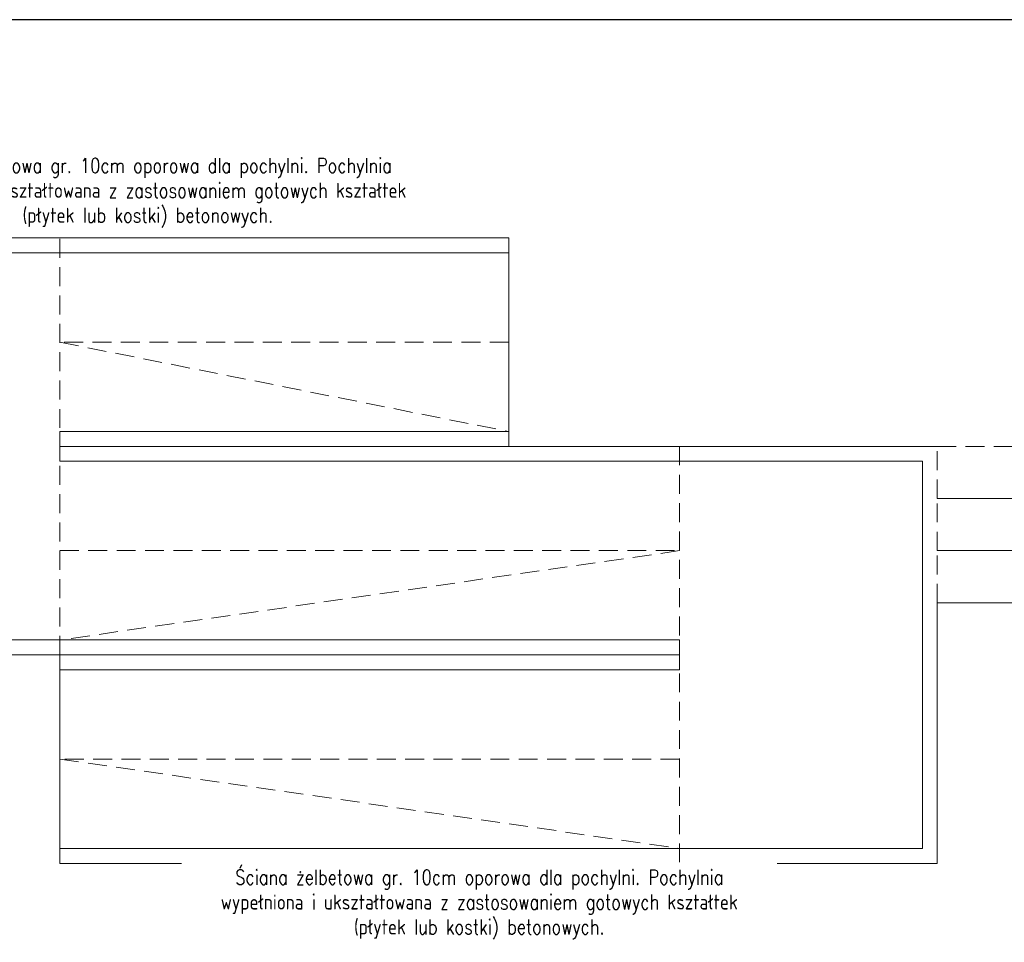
# Model space of a CAD drawing. Header units: millimetres. Extents: x 11984 to 50512, y -26688 to 13952.
# Tile 70 of 85: x 26626 to 27287, y 11061 to 11681. Entities that reach past the tile are written whole.
import ezdxf

# ---------------------------------------------------------------- set-up
doc = ezdxf.new("R2010")
doc.units = ezdxf.units.MM
doc.header["$MEASUREMENT"] = 0
doc.linetypes.add('HIDDEN', pattern=[9.525, 6.35, -3.175])
doc.layers.add('e-cad_opisy', color=7, linetype='Continuous')
doc.layers.add('e-cad_wypelnienia', color=254, linetype='Continuous')
doc.layers.add('k-widok', color=1, linetype='Continuous', lineweight=20)
doc.styles.add('e-cad_1', font='simplex.shx', dxfattribs={"width": 0.8})

msp = doc.modelspace()

# ---------------------------------------------------------------- linework, layer by layer
at = {"layer": 'k-widok', "linetype": 'HIDDEN', "ltscale": 2}
for p, q in [((26653.3, 11254.5), (26653.3, 11534.5)), ((26954.63, 11464.5), (26653.3, 11464.5)), ((26653.3, 11464.5), (26954.63, 11404.5)), ((27069.3, 11394.5), (27069.3, 11114.5)), ((26653.3, 11324.5), (27069.3, 11324.5)), ((27069.3, 11324.5), (26653.3, 11264.5)), ((27069.3, 11184.5), (26653.3, 11184.5)), ((26653.3, 11184.5), (27069.3, 11124.5))]:
    msp.add_line(p, q, dxfattribs=at)
at = {"layer": 'k-widok'}
for points in [[(26954.63, 11394.5), (26954.63, 11534.5), (26480.3, 11534.5), (26480.3, 10854.32), (27642.37, 10854.32), (27642.37, 11289.5), (27242.37, 11289.5), (27242.37, 11114.5), (26653.3, 11114.5), (26653.3, 11254.5), (27069.3, 11254.5), (27069.3, 11254.5), (26480.3, 11254.5)], [(26954.63, 11524.5), (26490.3, 11524.5), (26490.3, 11264.5), (27069.3, 11264.5), (27069.3, 11244.5), (26653.3, 11244.5)], [(26653.3, 11124.5), (27232.37, 11124.5), (27232.37, 11384.5), (26653.3, 11384.5), (26653.3, 11404.5), (26954.63, 11404.5)], [(26653.3, 11394.5), (27242.37, 11394.5)]]:
    msp.add_lwpolyline(points, dxfattribs=at)
at = {"layer": 'k-widok', "linetype": 'HIDDEN', "ltscale": 2}
for points in [[(27242.37, 11394.5), (27642.37, 11394.5), (27642.37, 11359.5), (27242.37, 11359.5)], [(27242.37, 11359.5), (27642.37, 11359.5), (27642.37, 11324.5), (27242.37, 11324.5)], [(27242.37, 11324.5), (27642.37, 11324.5), (27642.37, 11289.5), (27242.37, 11289.5)]]:
    msp.add_lwpolyline(points, close=True, dxfattribs=at)
msp.add_lwpolyline([(26653.3, 11124.5), (27232.37, 11124.5), (27232.37, 11384.5), (26653.3, 11384.5)], dxfattribs=at)

# ---------------------------------------------------------------- texts
at = {"layer": 'e-cad_opisy', "linetype": 'Continuous', "insert": (26712.34, 11588.11), "char_height": 10, "width": 389.7848, "attachment_point": 2, "style": 'e-cad_1', "bg_fill": 2}
msp.add_mtext('Ściana żelbetowa gr. 10cm oporowa dla pochylni. Pochylnia wypełniona i ukształtowana z zastosowaniem gotowych kształtek (płytek lub kostki) betonowych. ', dxfattribs=at)

# ---------------------------------------------------------------- next in the draw order: texts
at = {"layer": 'e-cad_opisy', "linetype": 'Continuous', "insert": (26934.89, 11110.18), "char_height": 10, "width": 389.7848, "attachment_point": 2, "style": 'e-cad_1', "bg_fill": 2}
msp.add_mtext('Ściana żelbetowa gr. 10cm oporowa dla pochylni. Pochylnia wypełniona i ukształtowana z zastosowaniem gotowych kształtek (płytek lub kostki) betonowych. ', dxfattribs=at)

# ---------------------------------------------------------------- next in the draw order: linework, layer by layer
at = {"layer": 'e-cad_wypelnienia'}
msp.add_lwpolyline([(25209.96, 8811.05), (29264.96, 8811.05), (29264.96, 11681.05), (25209.96, 11681.05)], close=True, dxfattribs=at)

doc.saveas('drawing.dxf')
